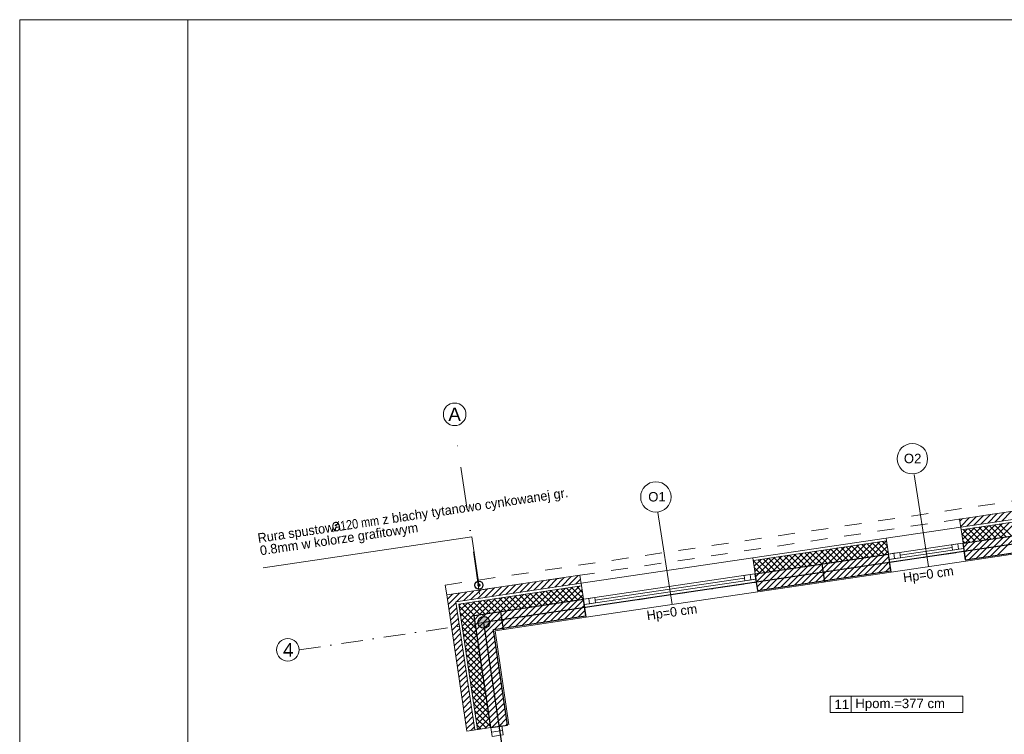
# Model space of a CAD drawing. Header units: metres. Extents: x -10951 to 10441, y -17253 to 1447.
# Tile 23 of 54: x -10951 to -9488, y -14215 to -13153. Entities that reach past the tile are written whole.
import ezdxf
from ezdxf.enums import TextEntityAlignment as Align

# ---------------------------------------------------------------- set-up
doc = ezdxf.new("R2010")
doc.units = ezdxf.units.M
doc.header["$MEASUREMENT"] = 0
for name, pattern in [('8', [0.5, 0.25, -0.25]), ('ACAD_ISO02W100', [15, 12, -3]), ('CONTINOUS', [0]), ('DASHDOT', [25.4, 12.7, -6.35, 0, -6.35])]:
    doc.linetypes.add(name, pattern=pattern)
doc.layers.get('0').update_dxf_attribs({"color": 8})
for name, color, linetype, lineweight in [('#elektryczne', 8, 'Continuous', 20), ('A_DRZWI', 8, 'Continuous', 5), ('A_HACZE', 8, 'Continuous', 5), ('A_OPISY', 8, 'Continuous', 18), ('A_OSIE', 8, 'Continuous', 13), ('A_OZACZENIE DRZWI', 8, 'Continuous', 13), ('A_OZNACZENIA OKIEN', 8, 'Continuous', 13), ('A_PROJEKTOWANE ŚCIANY MUROWANE NOŚNE', 8, 'Continuous', 30), ('A_RS', 8, 'Continuous', 25), ('A_STAL CIENKIE', 8, 'Continuous', 0), ('A_STOLARKA', 8, 'Continuous', 5), ('A_TABELKI POM.', 8, 'Continuous', 20), ('A_TYNK', 8, 'Continuous', 5), ('A_WYMIARY WEWNETRZNE', 8, 'Continuous', 18), ('EB_ODGROM_INSTALACJA ODGROMOWA', 1, 'Continuous', 30), ('EB_UZIEMIENIE', 1, 'ACAD_ISO02W100', 30)]:
    doc.layers.add(name, color=color, linetype=linetype, lineweight=lineweight)
doc.layers.add('A_OZNACZENIA WARSTW', color=8, linetype='Continuous')
doc.styles.add('ARIAL', font='arial.ttf')
doc.styles.add('GENERATED_STYLE_2', font='ARIALN.TTF')
doc.styles.add('m1_romans', font='romans.shx', dxfattribs={"width": 0.8})
doc.styles.add('opisy okien', font='txt', dxfattribs={"height": 15})

# ---------------------------------------------------------------- blocks, each defined once
blk = doc.blocks.new('_Dot')
at = {"color": 0, "linetype": 'ByBlock', "lineweight": -2}
blk.add_line((-0.5, 0), (-1, 0), dxfattribs=at)
at = {"color": 0, "linetype": 'ByBlock', "const_width": 0.5}
blk.add_lwpolyline([(-0.25, 0, 1), (0.25, 0, 1)], format="xyb", close=True, dxfattribs=at)
blk = doc.blocks.new('podkład')
at = {"layer": 'A_DRZWI', "color": 8, "ltscale": 2}
blk.add_line((10394.4, -1283.9), (10410.7, -1281.5), dxfattribs=at)
blk.add_lwpolyline([(10411.7, -1288.1), (10409.7, -1274.8), (10393.4, -1277.2), (10395.4, -1290.5)], close=True, dxfattribs=at)
at = {"layer": 'A_HACZE', "color": 8, "linetype": 'Continuous'}
for p, q in [((11114.5, -963.8), (11100.3, -978)), ((11124.9, -962.2), (11110.7, -976.5)), ((11135.3, -960.7), (11121, -974.9)), ((11145.6, -959.2), (11131.4, -973.4)), ((11156, -957.6), (11141.8, -971.9)), ((11166.4, -956.1), (11152.2, -970.3)), ((11093.8, -966.8), (11090, -970.6)), ((11104.1, -965.3), (11091.2, -978.3)), ((11122.2, -978.8), (11098.4, -1002.6)), ((11132.5, -977.3), (11108.8, -1001)), ((11135.8, -997), (11118.2, -979.4)), ((11142.9, -975.7), (11119.2, -999.5)), ((11143.5, -995.9), (11125.9, -978.3)), ((11153.3, -974.2), (11129.5, -997.9)), ((11151.2, -994.7), (11133.6, -977.1)), ((11163.7, -972.7), (11139.9, -996.4)), ((11158.9, -993.6), (11141.3, -976)), ((11166.6, -992.5), (11149, -974.8)), ((11174, -971.1), (11150.3, -994.9)), ((11105, -1001.6), (11092.8, -989.4)), ((11101.4, -981.9), (11093, -990.3)), ((11111.8, -980.4), (11094.1, -998)), ((11112.7, -1000.4), (11095.1, -982.8)), ((11120.4, -999.3), (11102.8, -981.7)), ((11128.1, -998.2), (11110.5, -980.5)), ((11154.8, -994.2), (11125, -1024)), ((11165.2, -992.7), (11135.4, -1022.5)), ((11175.6, -991.1), (11145.7, -1021)), ((10919.2, -1008.9), (10895.4, -1032.6)), ((10929.5, -1007.3), (10905.8, -1031.1)), ((10939.9, -1005.8), (10916.2, -1029.5)), ((10938.9, -1026.2), (10921.3, -1008.5)), ((10950.3, -1004.3), (10926.6, -1028)), ((10946.6, -1025), (10929, -1007.4)), ((10954.3, -1023.9), (10936.7, -1006.3)), ((10960.7, -1002.7), (10936.9, -1026.5)), ((10962, -1022.7), (10944.4, -1005.1)), ((10971, -1001.2), (10947.3, -1024.9)), ((10969.7, -1021.6), (10952.1, -1004)), ((10981.1, -999.9), (10957.7, -1023.4)), ((10977.4, -1020.5), (10959.8, -1002.8)), ((10983.8, -1018), (10967.5, -1001.7)), ((10982.3, -1007.6), (10968.1, -1021.8)), ((10982.3, -1007.6), (10975.2, -1000.6)), ((11097.3, -1002.7), (11094.4, -999.8)), ((11102.9, -1001.9), (11095.7, -1009.1)), ((11113.3, -1000.3), (11096.9, -1016.8)), ((11123.7, -998.8), (11098, -1024.5)), ((11134.1, -997.3), (11104.4, -1027)), ((11144.4, -995.7), (11114.7, -1025.5)), ((10825.8, -1022.7), (10802.1, -1046.4)), ((10836.2, -1021.1), (10812.4, -1044.9)), ((10838.8, -1041), (10821.2, -1023.4)), ((10846.6, -1019.6), (10822.8, -1043.3)), ((10846.5, -1039.8), (10828.9, -1022.2)), ((10856.9, -1018.1), (10833.2, -1041.8)), ((10854.2, -1038.7), (10836.6, -1021.1)), ((10867.3, -1016.5), (10843.6, -1040.3)), ((10861.9, -1037.6), (10844.3, -1019.9)), ((10869.6, -1036.4), (10852, -1018.8)), ((10877.7, -1015), (10853.9, -1038.7)), ((10877.3, -1035.3), (10859.7, -1017.7)), ((10888, -1013.5), (10864.3, -1037.2)), ((10885, -1034.1), (10867.4, -1016.5)), ((10898.4, -1011.9), (10874.7, -1035.7)), ((10892.7, -1033), (10875.1, -1015.4)), ((10900.4, -1031.9), (10882.8, -1014.2)), ((10908.8, -1010.4), (10885.1, -1034.1)), ((10908.1, -1030.7), (10890.5, -1013.1)), ((10915.8, -1029.6), (10898.2, -1012)), ((10923.5, -1028.4), (10905.9, -1010.8)), ((10931.2, -1027.3), (10913.6, -1009.7)), ((10957.7, -1023.4), (10928, -1053)), ((10968.1, -1021.8), (10938.4, -1051.5)), ((10978.4, -1020.3), (10948.8, -1050)), ((10984.6, -1023), (10959.1, -1048.4)), ((10983.4, -1015.3), (10978.4, -1020.3)), ((10784.3, -1028.8), (10783.4, -1029.7)), ((10800.3, -1046.7), (10783.4, -1029.7)), ((10794.7, -1027.3), (10784.5, -1037.4)), ((10805.1, -1025.8), (10785.7, -1045.1)), ((10808, -1045.5), (10790.4, -1027.9)), ((10815.4, -1024.2), (10791.7, -1047.9)), ((10815.7, -1044.4), (10798.1, -1026.8)), ((10823.4, -1043.3), (10805.8, -1025.6)), ((10831.1, -1042.1), (10813.5, -1024.5)), ((10864.3, -1037.2), (10834.7, -1066.9)), ((10874.7, -1035.7), (10845, -1065.3)), ((10885.1, -1034.1), (10855.4, -1063.8)), ((10895.4, -1032.6), (10865.8, -1062.3)), ((10905.8, -1031.1), (10876.2, -1060.7)), ((10916.2, -1029.5), (10886.5, -1059.2)), ((10926.6, -1028), (10896.9, -1057.7)), ((10936.9, -1026.5), (10907.3, -1056.1)), ((10947.3, -1024.9), (10917.6, -1054.6)), ((10985.7, -1030.7), (10969.5, -1046.9)), ((10512.8, -1052.8), (10498.6, -1067.1)), ((10523.2, -1051.3), (10508.9, -1065.5)), ((10792.7, -1047.8), (10784.9, -1040.1)), ((10791.7, -1047.9), (10786.8, -1052.8)), ((10802.1, -1046.4), (10787.9, -1060.5)), ((10812.4, -1044.9), (10789.1, -1068.2)), ((10822.8, -1043.3), (10793.2, -1073)), ((10833.2, -1041.8), (10803.5, -1071.5)), ((10843.6, -1040.3), (10813.9, -1069.9)), ((10853.9, -1038.7), (10824.3, -1068.4)), ((10986.8, -1038.4), (10979.9, -1045.4)), ((10419.4, -1066.7), (10405.2, -1080.9)), ((10429.8, -1065.1), (10415.6, -1079.4)), ((10440.2, -1063.6), (10425.9, -1077.8)), ((10450.6, -1062.1), (10436.3, -1076.3)), ((10460.9, -1060.5), (10446.7, -1074.8)), ((10471.3, -1059), (10457.1, -1073.2)), ((10481.7, -1057.4), (10467.4, -1071.7)), ((10492.1, -1055.9), (10477.8, -1070.1)), ((10502.4, -1054.4), (10488.2, -1068.6)), ((10524.9, -1067.2), (10501.2, -1090.9)), ((10526.6, -1056.8), (10519.3, -1064)), ((10336.4, -1078.9), (10328.8, -1086.6)), ((10346.8, -1077.4), (10329.9, -1094.3)), ((10357.2, -1075.9), (10342.9, -1090.1)), ((10367.6, -1074.3), (10353.3, -1088.6)), ((10377.9, -1072.8), (10363.7, -1087)), ((10388.3, -1071.3), (10374.1, -1085.5)), ((10398.7, -1069.7), (10384.4, -1084)), ((10409.1, -1068.2), (10394.8, -1082.4)), ((10431.6, -1081), (10407.8, -1104.8)), ((10441.9, -1079.5), (10418.2, -1103.2)), ((10452.3, -1078), (10428.6, -1101.7)), ((10446.2, -1099.1), (10428.6, -1081.5)), ((10453.9, -1098), (10436.3, -1080.3)), ((10462.7, -1076.4), (10439, -1100.2)), ((10461.6, -1096.8), (10444, -1079.2)), ((10473.1, -1074.9), (10449.3, -1098.6)), ((10469.3, -1095.7), (10451.7, -1078.1)), ((10477, -1094.5), (10459.4, -1076.9)), ((10483.4, -1073.4), (10459.7, -1097.1)), ((10484.7, -1093.4), (10467.1, -1075.8)), ((10493.8, -1071.8), (10470.1, -1095.6)), ((10492.4, -1092.3), (10474.8, -1074.6)), ((10504.2, -1070.3), (10480.5, -1094)), ((10500.1, -1091.1), (10482.5, -1073.5)), ((10507.8, -1090), (10490.2, -1072.4)), ((10514.6, -1068.7), (10490.8, -1092.5)), ((10515.5, -1088.8), (10497.9, -1071.2)), ((10523.2, -1087.7), (10505.6, -1070.1)), ((10528.8, -1072.2), (10511.6, -1089.4)), ((10530.9, -1086.6), (10513.3, -1068.9)), ((10529.5, -1076.3), (10521, -1067.8)), ((10530, -1079.9), (10522, -1087.9)), ((10341.6, -1091.4), (10331.1, -1102)), ((10348.6, -1093.3), (10346.3, -1095.6)), ((10370.2, -1120.3), (10346.4, -1096.6)), ((10359, -1091.8), (10347.4, -1103.3)), ((10369.3, -1090.2), (10348.6, -1111)), ((10379.7, -1088.7), (10349.7, -1118.7)), ((10390.1, -1087.2), (10350.9, -1126.4)), ((10369.2, -1110.5), (10351.6, -1092.9)), ((10376.9, -1109.3), (10359.3, -1091.7)), ((10384.6, -1108.2), (10367, -1090.6)), ((10392.3, -1107.1), (10374.7, -1089.5)), ((10400.5, -1085.6), (10376.7, -1109.4)), ((10400, -1105.9), (10382.4, -1088.3)), ((10410.8, -1084.1), (10387.1, -1107.8)), ((10407.7, -1104.8), (10390.1, -1087.2)), ((10421.2, -1082.6), (10397.5, -1106.3)), ((10415.4, -1103.6), (10397.8, -1086)), ((10423.1, -1102.5), (10405.5, -1084.9)), ((10430.8, -1101.4), (10413.2, -1083.8)), ((10438.5, -1100.2), (10420.9, -1082.6)), ((10470.1, -1095.6), (10440.4, -1125.2)), ((10480.5, -1094), (10450.8, -1123.7)), ((10490.8, -1092.5), (10461.2, -1122.1)), ((10501.2, -1090.9), (10471.5, -1120.6)), ((10511.6, -1089.4), (10481.9, -1119.1)), ((10522, -1087.9), (10492.3, -1117.5)), ((10531.1, -1087.6), (10502.7, -1116)), ((10532.3, -1095.3), (10513, -1114.5)), ((10342.8, -1099.1), (10332.2, -1109.7)), ((10343.9, -1106.8), (10333.4, -1117.4)), ((10371.7, -1130.7), (10348, -1106.9)), ((10376.7, -1109.4), (10367.5, -1118.6)), ((10387.1, -1107.8), (10368.6, -1126.3)), ((10397.5, -1106.3), (10369.8, -1134)), ((10407.8, -1104.8), (10370.9, -1141.7)), ((10418.2, -1103.2), (10372.1, -1149.4)), ((10428.6, -1101.7), (10398.9, -1131.4)), ((10439, -1100.2), (10409.3, -1129.8)), ((10449.3, -1098.6), (10419.7, -1128.3)), ((10459.7, -1097.1), (10430.1, -1126.8)), ((10533.4, -1102.9), (10523.4, -1112.9)), ((10534.5, -1110.6), (10533.8, -1111.4)), ((10345.1, -1114.5), (10334.5, -1125.1)), ((10346.2, -1122.2), (10335.6, -1132.8)), ((10373.2, -1141.1), (10349.5, -1117.3)), ((10369.6, -1116.5), (10352, -1134.1)), ((10370.7, -1124.2), (10353.1, -1141.8)), ((10347.3, -1129.9), (10336.8, -1140.5)), ((10348.5, -1137.6), (10337.9, -1148.2)), ((10374.8, -1151.4), (10351, -1127.7)), ((10376.3, -1161.8), (10352.6, -1138.1)), ((10371.9, -1131.9), (10354.3, -1149.5)), ((10373, -1139.6), (10355.4, -1157.2)), ((10397.3, -1133), (10373.2, -1157.1)), ((10398.5, -1140.7), (10374.3, -1164.8)), ((10349.6, -1145.3), (10339.1, -1155.9)), ((10350.8, -1153), (10340.2, -1163.6)), ((10377.8, -1172.2), (10354.1, -1148.4)), ((10374.2, -1147.3), (10356.6, -1164.9)), ((10375.3, -1155), (10357.7, -1172.6)), ((10399.6, -1148.4), (10375.5, -1172.5)), ((10351.9, -1160.7), (10341.3, -1171.3)), ((10353, -1168.4), (10342.5, -1179)), ((10379.4, -1182.5), (10355.7, -1158.8)), ((10380.9, -1192.9), (10357.2, -1169.2)), ((10376.4, -1162.7), (10358.8, -1180.3)), ((10400.7, -1156.1), (10376.6, -1180.2)), ((10401.9, -1163.8), (10377.8, -1187.9)), ((10354.2, -1176.1), (10343.6, -1186.7)), ((10355.3, -1183.8), (10344.8, -1194.4)), ((10382.5, -1203.3), (10358.7, -1179.6)), ((10377.6, -1170.4), (10360, -1188)), ((10378.7, -1178.1), (10361.1, -1195.7)), ((10403, -1171.5), (10378.9, -1195.6)), ((10404.2, -1179.2), (10380, -1203.3)), ((10356.5, -1191.5), (10345.9, -1202.1)), ((10357.6, -1199.2), (10347, -1209.8)), ((10384, -1213.7), (10360.3, -1189.9)), ((10379.9, -1185.8), (10362.2, -1203.4)), ((10381, -1193.5), (10363.4, -1211.1)), ((10405.3, -1186.9), (10381.2, -1211)), ((10406.4, -1194.6), (10382.3, -1218.7)), ((10358.7, -1206.9), (10348.2, -1217.5)), ((10385.5, -1224), (10361.8, -1200.3)), ((10387.1, -1234.4), (10363.3, -1210.7)), ((10382.1, -1201.2), (10364.5, -1218.8)), ((10383.3, -1208.9), (10365.7, -1226.5)), ((10407.6, -1202.3), (10383.5, -1226.4)), ((10408.7, -1210), (10384.6, -1234.1)), ((10359.9, -1214.6), (10349.3, -1225.2)), ((10361, -1222.3), (10350.5, -1232.9)), ((10388.6, -1244.8), (10364.9, -1221.1)), ((10384.4, -1216.6), (10366.8, -1234.2)), ((10385.6, -1224.3), (10367.9, -1241.9)), ((10409.9, -1217.7), (10385.7, -1241.8)), ((10411, -1225.4), (10386.9, -1249.5)), ((10362.2, -1230), (10351.6, -1240.6)), ((10363.3, -1237.7), (10352.7, -1248.3)), ((10390.1, -1255.2), (10366.4, -1231.4)), ((10391.7, -1265.5), (10367.9, -1241.8)), ((10386.7, -1232), (10369.1, -1249.6)), ((10387.8, -1239.7), (10370.2, -1257.3)), ((10412.1, -1233.1), (10388, -1257.2)), ((10413.3, -1240.8), (10389.2, -1264.9)), ((10364.4, -1245.4), (10353.9, -1256)), ((10365.6, -1253.1), (10355, -1263.7)), ((10393.2, -1275.9), (10369.5, -1252.2)), ((10389, -1247.4), (10371.4, -1265)), ((10390.1, -1255.1), (10372.5, -1272.7)), ((10414.4, -1248.5), (10390.3, -1272.6)), ((10415.6, -1256.2), (10394.7, -1277.1)), ((10366.7, -1260.8), (10356.2, -1271.4)), ((10367.9, -1268.5), (10357.3, -1279.1)), ((10386.7, -1278.2), (10371, -1262.6)), ((10391.3, -1262.8), (10373.9, -1280.1)), ((10392.4, -1270.5), (10384.3, -1278.6)), ((10416.7, -1263.9), (10405, -1275.5)), ((10417.8, -1271.6), (10415.4, -1274)), ((10369, -1276.2), (10363.5, -1281.7)), ((10379, -1279.4), (10372.5, -1272.9))]:
    blk.add_line(p, q, dxfattribs=at)
at = {"layer": 'A_OPISY', "color": 8, "linetype": 'CONTINOUS', "ltscale": 0.1}
blk.add_lwpolyline([(10374.9, -1060.6), (10365, -993.9), (10055, -1039.8)], dxfattribs=at)
at = {"layer": 'A_OSIE', "color": 8, "linetype": 'DASHDOT', "ltscale": 2.5}
blk.add_line((10108.7, -1161.7), (13256.8, -695.7), dxfattribs=at)
at = {"layer": 'A_OSIE', "color": 8, "linetype": 'DASHDOT', "ltscale": 5}
blk.add_line((10563.1, -2336), (10339.6, -828.6), dxfattribs=at)
at = {"layer": 'A_OSIE', "color": 8, "linetype": 'Continuous', "ltscale": 5}
for centre in [(10339.6, -811.8), (10091.9, -1161.7)]:
    blk.add_circle(centre, 16.8, dxfattribs=at)
at = {"layer": 'A_OZNACZENIA OKIEN', "color": 8}
for p, q in [((11022, -901.1), (11043.4, -1038)), ((10641.2, -957.5), (10662.5, -1094.4))]:
    blk.add_line(p, q, dxfattribs=at)
at = {"layer": 'A_OZNACZENIA WARSTW', "color": 8, "linetype": 'Continuous'}
for p, q in [((10885.1, -1034.1), (10889.1, -1060.8)), ((10407.6, -1104.8), (10411.6, -1131.5))]:
    blk.add_line(p, q, dxfattribs=at)
at = {"layer": 'A_PROJEKTOWANE ŚCIANY MUROWANE NOŚNE', "color": 8}
for p, q in [((11094.8, -1003.1), (12186.6, -841.5)), ((11098.5, -1027.8), (11363.8, -989.3)), ((11098.5, -1027.8), (11094.8, -1003.1)), ((10786.2, -1048.8), (10984, -1019.5)), ((10987.7, -1044.2), (10984, -1019.5)), ((10789.9, -1073.5), (10786.2, -1048.8)), ((10789.9, -1073.5), (10987.7, -1044.2)), ((10368.7, -1110.6), (10531, -1086.5)), ((10534.6, -1111.3), (10531, -1086.5)), ((10393.4, -1277.2), (10368.7, -1110.6)), ((10397.1, -1131.6), (10534.6, -1111.3)), ((10418.1, -1273.6), (10397.1, -1131.6)), ((10393.4, -1277.2), (10418.1, -1273.6))]:
    blk.add_line(p, q, dxfattribs=at)
at = {"layer": 'A_RS', "color": 8, "lineweight": 25}
blk.add_circle((10375.6, -1065.6), 6, dxfattribs=at)
at = {"layer": 'A_STAL CIENKIE', "color": 8, "linetype": '8', "ltscale": 100}
for p, q in [((10325.7, -1065.4), (13908.4, -535.1)), ((13910.6, -549.9), (10327.9, -1080.2)), ((10327.9, -1080.2), (10325.7, -1065.4))]:
    blk.add_line(p, q, dxfattribs=at)
at = {"layer": 'A_STOLARKA', "color": 8}
for p, q in [((11091.3, -979.3), (10980.5, -995.7)), ((11098.8, -1029.8), (11091.3, -979.3)), ((10980.5, -995.7), (10988, -1046.2)), ((11086.9, -1004.3), (10984, -1019.5)), ((11086.9, -1004.3), (11078, -1005.6)), ((11078, -1005.6), (11079.2, -1013.5)), ((11094.8, -1003.1), (11086.9, -1004.3)), ((11086.9, -1004.3), (11088.1, -1012.2)), ((11088.1, -1012.2), (11086.9, -1004.3)), ((11094.8, -1003.1), (11090.9, -1003.7)), ((11096, -1011), (11094.8, -1003.1)), ((10992, -1018.3), (10984, -1019.5)), ((10992, -1018.3), (10984, -1019.5)), ((10984, -1019.5), (10985.2, -1027.4)), ((10984, -1019.5), (10985.2, -1027.4)), ((11096, -1011), (10985.2, -1027.4)), ((11000.9, -1017), (10992, -1018.3)), ((10993.1, -1026.2), (10992, -1018.3)), ((10992, -1018.3), (10993.1, -1026.2)), ((10993.1, -1026.2), (10992, -1018.3)), ((11002, -1024.9), (11000.9, -1017)), ((11078.6, -1009.5), (11001.4, -1021)), ((11079.2, -1013.5), (11088.1, -1012.2)), ((11088.1, -1012.2), (11096, -1011)), ((10782.7, -1025), (10527.5, -1062.8)), ((10790.1, -1075.5), (10782.7, -1025)), ((10985.2, -1027.4), (10993.1, -1026.2)), ((10985.2, -1027.4), (10993.1, -1026.2)), ((10988, -1046.2), (11098.8, -1029.8)), ((10993.1, -1026.2), (11002, -1024.9)), ((10778.3, -1049.9), (10531, -1086.5)), ((10778.3, -1049.9), (10769.4, -1051.3)), ((10769.4, -1051.3), (10770.5, -1059.2)), ((10786.2, -1048.8), (10778.3, -1049.9)), ((10778.3, -1049.9), (10779.5, -1057.8)), ((10779.5, -1057.8), (10778.3, -1049.9)), ((10786.2, -1048.8), (10782.2, -1049.3)), ((10787.4, -1056.7), (10786.2, -1048.8)), ((10527.5, -1062.8), (10534.9, -1113.3)), ((10787.4, -1056.7), (10532.1, -1094.5)), ((10770, -1055.2), (10548.4, -1088)), ((10770.5, -1059.2), (10779.5, -1057.8)), ((10779.5, -1057.8), (10787.4, -1056.7)), ((10534.9, -1113.3), (10790.1, -1075.5)), ((10538.9, -1085.4), (10531, -1086.5)), ((10538.9, -1085.4), (10531, -1086.5)), ((10531, -1086.5), (10532.1, -1094.5)), ((10531, -1086.5), (10532.1, -1094.5)), ((10532.1, -1094.5), (10540.1, -1093.3)), ((10532.1, -1094.5), (10540.1, -1093.3)), ((10547.8, -1084.1), (10538.9, -1085.4)), ((10540.1, -1093.3), (10538.9, -1085.4)), ((10538.9, -1085.4), (10540.1, -1093.3)), ((10540.1, -1093.3), (10538.9, -1085.4)), ((10540.1, -1093.3), (10549, -1092)), ((10549, -1092), (10547.8, -1084.1))]:
    blk.add_line(p, q, dxfattribs=at)
at = {"layer": 'A_TYNK', "color": 8, "linetype": 'Continuous'}
for p, q in [((11089.6, -967.5), (12181.4, -805.9)), ((11091.3, -979.3), (12183.1, -817.7)), ((11091.9, -983.3), (12183.7, -821.7)), ((11091.9, -983.3), (11089.6, -967.5)), ((11098.8, -1029.8), (11361.8, -991.6)), ((10782.7, -1025), (10980.5, -995.7)), ((10783.3, -1029), (10981.1, -999.7)), ((10984, -1019.5), (10980.5, -995.7)), ((10786.2, -1048.8), (10782.7, -1025)), ((10327.9, -1080.2), (10525.7, -1050.9)), ((10528, -1066.8), (10525.7, -1050.9)), ((10790.1, -1075.5), (10988, -1046.2)), ((10341.5, -1090.3), (10527.5, -1062.8)), ((10346, -1093.7), (10528, -1066.8)), ((10357.8, -1282.5), (10327.9, -1080.2)), ((10369.7, -1280.7), (10341.5, -1090.3)), ((10373.6, -1280.2), (10346, -1093.7)), ((10373.6, -1280.2), (10346, -1093.7)), ((10399.6, -1133.3), (10534.9, -1113.3)), ((10420.3, -1273.3), (10399.6, -1133.3)), ((10393.4, -1277.2), (10357.8, -1282.5))]:
    blk.add_line(p, q, dxfattribs=at)
at = {"layer": 'A_WYMIARY WEWNETRZNE', "color": 8, "linetype": 'Continuous'}
for p, q in [((10897.6, -1255), (10897.6, -1230.7)), ((10897.6, -1230.7), (11094.6, -1230.7)), ((10928.5, -1230.7), (10928.5, -1255)), ((11094.6, -1230.7), (11094.6, -1255)), ((11094.6, -1255), (10897.6, -1255))]:
    blk.add_line(p, q, dxfattribs=at)
for centre in [(11019.5, -877.8), (10638.5, -934.6)]:
    blk.add_circle(centre, 22.6, dxfattribs=at)
at = {"layer": 'A_OPISY', "color": 8, "linetype": 'CONTINOUS', "ltscale": 0.1, "xscale": 5, "yscale": 5, "zscale": 5, "rotation": 278.4195297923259}
blk.add_blockref('_Dot', (10375.6, -1065.6), dxfattribs=at)
at = {"layer": 'A_OPISY', "color": 8, "linetype": 'Continuous', "lineweight": 18}
for s, style, p in [(' z blachy tytanowo cynkowanej gr.', 'opisy okien', (10228, -976.2)), ('Ø120 mm', 'GENERATED_STYLE_2', (10158.4, -986.5)), ('Rura spustowa ', 'opisy okien', (10048.1, -1002.8)), ('0.8mm w kolorze grafitowym', 'opisy okien', (10051.5, -1021.3))]:
    blk.add_text(s, height=14, rotation=8.4195, dxfattribs=dict(at, style=style)).set_placement(p)
at = {"layer": 'A_OSIE', "color": 8, "linetype": 'Continuous', "lineweight": 18, "style": 'ARIAL'}
for s, p in [('A', (10330.2, -821.8)), ('4', (10084.6, -1171.7))]:
    blk.add_text(s, height=20, dxfattribs=at).set_placement(p)
at = {"layer": 'A_OZACZENIE DRZWI', "color": 8, "ltscale": 0.1, "style": 'm1_romans', "width": 0.8}
for rotation, p in [(98.4861, (12735.1, -773.1)), (360, (12573.8, -1012.7)), (90, (11565.3, -1150.1)), (90, (11872.3, -1150.1)), (90, (12230, -1245.6)), (90, (12385.9, -1249.4)), (90, (11565.3, -1370.9)), (90, (11872.3, -1370.9)), (90, (12230, -1370.9)), (90, (12389.3, -1370.9)), (90, (11748.8, -1556.1)), (90, (11986.6, -1556.1)), (90, (12389.3, -1556.1)), (360, (12235.1, -1664.2)), (360, (12235.1, -1880.2)), (90, (11745.8, -2001.9))]:
    blk.add_attdef('SZEROKOSC', text='', height=10, rotation=rotation, dxfattribs=at).set_placement(p, align=Align.BOTTOM_CENTER)
for rotation, p in [(98.4861, (12738.6, -773.5)), (360, (12573, -1016.1)), (90, (11568.7, -1151)), (90, (11875.7, -1151)), (90, (12233.4, -1246.5)), (90, (12389.3, -1250.3)), (90, (11568.7, -1371.7)), (90, (11875.7, -1371.7)), (90, (12233.4, -1371.7)), (90, (12392.7, -1371.7)), (90, (11752.2, -1557)), (90, (11990, -1557)), (90, (12392.7, -1557)), (360, (12234.2, -1667.6)), (360, (12234.2, -1883.6)), (90, (11749.2, -2002.8))]:
    blk.add_attdef('WYSOKOSC', text='', height=10, rotation=rotation, dxfattribs=at).set_placement(p, align=Align.TOP_CENTER)
at = {"layer": 'A_OZNACZENIA OKIEN', "color": 8, "linetype": 'Continuous', "lineweight": 18, "style": 'ARIAL'}
for s, p in [('O2', (11006.8, -884.4)), ('O1', (10627.1, -941.3)), ('Hpom.=377 cm', (10934.8, -1248.3))]:
    blk.add_text(s, height=14, dxfattribs=at).set_placement(p)
at = {"layer": 'A_OZNACZENIA OKIEN', "color": 8, "linetype": 'Continuous', "lineweight": 18, "style": 'opisy okien'}
for p in [(11006.8, -1061.4), (10625.9, -1117.7)]:
    blk.add_text('Hp=0 cm', height=14, rotation=8, dxfattribs=at).set_placement(p)
at = {"layer": 'A_OZNACZENIA OKIEN', "color": 8, "ltscale": 0.1, "style": 'm1_romans', "width": 0.8}
for rotation, p in [(278.8676, (13373.7, -593)), (278.8676, (12983.9, -650.7)), (278.8676, (12445.7, -730.4)), (278.8676, (12224.1, -763.2)), (0, (14017.5, -900)), (278.8676, (11021.5, -941.2)), (278.8676, (10640.7, -997.6)), (0, (14017.5, -1574.7)), (90, (10819.6, -2080.7)), (90, (11204.6, -2080.7)), (90, (11970.6, -2080.7)), (90, (13175.8, -2080.7)), (90, (13539.8, -2080.7))]:
    blk.add_attdef('SZEROKOSC', text='', height=10, rotation=rotation, dxfattribs=at).set_placement(p, align=Align.BOTTOM_CENTER)
for rotation, p in [(278.8676, (13403.3, -587.6)), (278.8676, (13013.4, -645.3)), (278.8676, (12475.3, -724.9)), (278.8676, (12253.7, -757.7)), (0, (14011.1, -903.4)), (278.8676, (11051.1, -935.7)), (278.8676, (10670.3, -992.1)), (0, (14011.1, -1578.1)), (90, (10823, -2081.6)), (90, (11208, -2081.6)), (90, (11974, -2081.6)), (90, (13179.2, -2081.6)), (90, (13543.2, -2081.6))]:
    blk.add_attdef('WYSOKOSC', text='', height=10, rotation=rotation, dxfattribs=at).set_placement(p, align=Align.TOP_CENTER)
at = {"layer": 'A_TABELKI POM.', "color": 8, "linetype": 'Continuous', "lineweight": 18, "style": 'ARIAL'}
blk.add_text('11', height=14, dxfattribs=at).set_placement((10903.8, -1249.7))
blk = doc.blocks.new('zlacze_spawane')
at = {"layer": 'EB_ODGROM_INSTALACJA ODGROMOWA', "transparency": 33554559}
h = blk.add_hatch(color=256, dxfattribs=at)
edge = h.paths.add_edge_path()
edge.add_arc((0, 0), 72, 0, 360)
at = {"layer": 'EB_ODGROM_INSTALACJA ODGROMOWA'}
blk.add_circle((0, 0), 72, dxfattribs=at)

msp = doc.modelspace()

# ---------------------------------------------------------------- linework, layer by layer
at = {"layer": '#elektryczne', "color": 0, "linetype": 'Continuous', "lineweight": 18}
msp.add_lwpolyline([(-10950.8, -17253.1), (-10950.8, -13153.1), (-5110.8, -13153.1), (-5110.8, -17253.1)], close=True, dxfattribs=at)
msp.add_lwpolyline([(-10700.8, -17253.1), (-10700.8, -13153.1)], dxfattribs=at)
at = {"layer": 'EB_UZIEMIENIE', "linetype": 'Continuous', "lineweight": 30}
for p in [(-9268, -13901.6), (-10131.6, -14923.8)]:
    msp.add_line(p, (-10261.4, -14048.5), dxfattribs=at)

# ---------------------------------------------------------------- block references
at = {"layer": '#elektryczne', "color": 8, "linetype": 'Continuous', "lineweight": 18}
msp.add_blockref('podkład', (-20644.3, -12927.6), dxfattribs=at)
at = {"layer": 'EB_UZIEMIENIE', "color": 240, "true_color": 0xed1f24, "xscale": 0.1224999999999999, "yscale": 0.1224999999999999, "zscale": 0.1224999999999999, "rotation": 269.9042895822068}
msp.add_blockref('zlacze_spawane', (-10261.4, -14048.5), dxfattribs=at)

doc.saveas('drawing.dxf')
